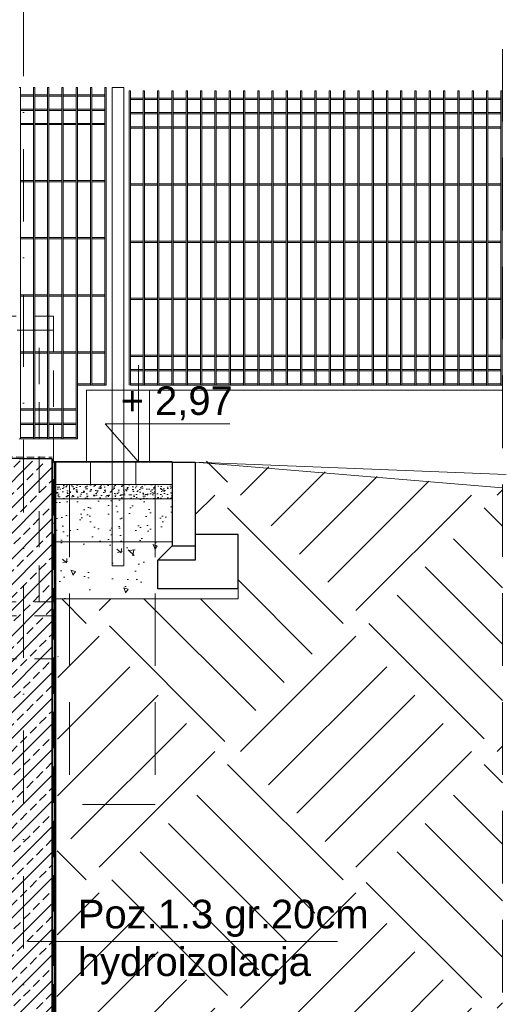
# Model space of a CAD drawing. Header units: millimetres. Extents: x 14041 to 23361, y -6349 to 12956.
# Tile 92 of 106: x 22423 to 22593, y 6333 to 6678. Entities that reach past the tile are written whole.
import ezdxf

# ---------------------------------------------------------------- set-up
doc = ezdxf.new("R2010")
doc.units = ezdxf.units.MM
for name, pattern in [('DASHDOTX2', [50.8, 25.4, -12.7, 0, -12.7]), ('DASHED', [19.05, 12.7, -6.35]), ('KRESKOWA', [19.05, 12.7, -6.35])]:
    doc.linetypes.add(name, pattern=pattern)
for name, color, linetype, lineweight in [('A- osie', 2, 'DASHDOTX2', 5), ('A- teren', 7, 'Continuous', 35), ('A-izolacje', 7, 'KRESKOWA', 30), ('A-odnośnik', 2, 'Continuous', 9), ('A-ogrodzenie', 6, 'Continuous', 9), ('A-opisy', 7, 'Continuous', 18), ('A-przekrojowa', 5, 'Continuous', 35), ('A-przerywana', 4, 'KRESKOWA', 5), ('A-rzędne projektowane', 7, 'Continuous', 20), ('A-wyburzenia', 92, 'DASHED', 5), ('A-WYMIARY', 7, 'Continuous', 9), ('A-wypełnienie', 252, 'Continuous', 9), ('A-ściany projektowane', 5, 'Continuous', 35)]:
    doc.layers.add(name, color=color, linetype=linetype, lineweight=lineweight)
doc.styles.add('OP.3', font='arial.ttf', dxfattribs={"height": 16})

msp = doc.modelspace()

# ---------------------------------------------------------------- hatches: boundary and pattern name
at = {"layer": 'A-wypełnienie', "ltscale": 2, "transparency": 33554687}
h = msp.add_hatch(dxfattribs=at)
h.set_pattern_fill('ANSI33', color=253)
h.set_pattern_definition([(45, (2323.1406, -2.6267), (-4.490128, 4.490128), []), (45, (2327.631, -2.6267), (-4.490128, 4.490128), [3.175, -1.5875])])
h.paths.add_polyline_path([(22414.33, 6203.38), (22414.33, 6176.38), (22414.33, 6116.38), (22434.33, 6116.38), (22434.32, 6523.38), (22372.33, 6525), (22264.33, 6525.08), (22264.33, 6503.38), (22414.33, 6503.38), (22414.33, 6233.38), (22414.33, 6218.38)])
at = {"layer": 'A-wypełnienie', "transparency": 33554687}
h = msp.add_hatch(dxfattribs=at)
h.set_pattern_fill('EARTH2', color=256, scale=5, angle=45)
h.set_pattern_definition([(225, (0, 86.21), (-4e-14, -179.6051), [57.15, -69.85]), (225, (40.41, 45.8), (-4e-14, -179.6051), [57.15, -69.85]), (225, (30.53, 55.68), (-4e-14, -179.6051), [58.42, -68.58]), (225, (20.65, 65.56), (-4e-14, -179.6051), [58.42, -68.58]), (225, (10.78, 75.43), (-4e-14, -179.6051), [58.42, -68.58]), (225, (10.78, 165.24), (-4e-14, -179.6051), [57.15, -69.85]), (225, (20.65, 155.36), (-4e-14, -179.6051), [57.15, -69.85]), (225, (30.53, 145.48), (-4e-14, -179.6051), [57.15, -69.85]), (225, (40.41, 135.6), (-4e-14, -179.6051), [57.15, -69.85]), (225, (0, 176.01), (-4e-14, -179.6051), [57.15, -69.85]), (315, (-86.21, 89.8), (179.6051, -5e-14), [57.15, -69.85]), (315, (-44.9, 131.11), (179.6051, -5e-14), [57.15, -69.85]), (315, (-55.68, 120.34), (179.6051, -5e-14), [57.15, -69.85]), (315, (-65.56, 110.46), (179.6051, -5e-14), [57.15, -69.85]), (315, (-75.43, 100.58), (179.6051, -5e-14), [57.15, -69.85]), (315, (14.37, 100.58), (179.6051, -5e-14), [58.42, -68.58]), (315, (24.25, 110.46), (179.6051, -5e-14), [58.42, -68.58]), (315, (34.12, 120.34), (179.6051, -5e-14), [58.42, -68.58]), (315, (44.9, 131.11), (179.6051, -5e-14), [57.15, -69.85]), (315, (4.49, 90.7), (179.6051, -5e-14), [57.15, -69.85])])
h.paths.add_polyline_path([(21913.33, 6116.88), (21913.33, 6186.94), (21663.4, 6180.36), (21663.4, 6145.14), (21663.4, 6028.02), (22591.84, 6028.02), (22591.84, 6514.28), (22484.33, 6523.9), (22484.33, 6497.9), (22499.33, 6497.9), (22499.33, 6475.38), (22436.37, 6475.38), (22435.33, 6116.38), (22449.33, 6116.38), (22449.33, 6076.38), (22459.33, 6076.38), (22459.33, 6066.38), (22389.33, 6066.38), (22389.33, 6076.38), (22399.33, 6076.38), (22399.33, 6116.38), (22414.33, 6116.38), (22413.83, 6176.36), (22074.33, 6161.38), (21969.33, 6161.38), (21934.83, 6176.6), (21934.33, 6116.88), (21949.33, 6116.88), (21949.33, 6076.38), (21959.33, 6076.38), (21959.33, 6066.38), (21889.33, 6066.38), (21889.33, 6076.38), (21899.33, 6076.38), (21899.33, 6116.88)])
h = msp.add_hatch(dxfattribs=at)
h.set_pattern_fill('ANSI31', color=256, scale=5, angle=135)
h.set_pattern_definition([(90, (-250903.964, -155256.518), (-15.875, 1e-15), [])])
edge = h.paths.add_edge_path()
edge.add_line((22476.33, 6523.38), (22434.33, 6523.38))
edge.add_line((22434.33, 6523.38), (22434.33, 6515.38))
edge.add_line((22434.33, 6515.38), (22476.33, 6515.38))
at = {"layer": 'A-wypełnienie'}
h = msp.add_hatch(dxfattribs=at)
h.set_pattern_fill('AR-SAND', color=256, scale=0.05, angle=90, style=0)
h.set_pattern_definition([(127.5, (-250903.9645, -155256.5183), (-2.447066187, -0.080001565), [0, -1.9304, 0, -2.159, 0, -2.06375]), (97.5, (-250903.9645, -155256.5183), (-3.584125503, 2.247616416), [0, -1.0414, 0, -1.7399, 0, -0.66675]), (57.5, (-250903.9645, -155258.0804), (-0.007185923, 3.954961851), [0, -0.635, 0, -2.286, 0, -2.9845]), (47.5, (-250903.9645, -155258.0804), (-1.114646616, 3.817782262), [0, -0.3175, 0, -1.4986, 0, -1.7145])])
h.paths.add_polyline_path([(22476.33, 6510.38), (22434.33, 6510.38), (22434.33, 6515.38), (22476.33, 6515.39)])
at = {"layer": 'A-wypełnienie', "ltscale": 0.5}
h = msp.add_hatch(dxfattribs=at)
h.set_pattern_fill('AR-SAND', color=256, scale=0.15, angle=90, style=0)
h.set_pattern_definition([(127.5, (-250903.9645, -155256.518), (-7.34119856, -0.2400047), [0, -5.7912, 0, -6.477, 0, -6.19125]), (97.5, (-250903.964, -155256.518), (-10.7523765, 6.74284925), [0, -3.1242, 0, -5.2197, 0, -2.00025]), (57.5, (-250903.9645, -155261.2046), (-0.02155777, 11.86488555), [0, -1.905, 0, -6.858, 0, -8.9535]), (47.5, (-250903.964, -155261.205), (-3.34393985, 11.4533468), [0, -0.9525, 0, -4.4958, 0, -5.1435])])
h.paths.add_polyline_path([(22476.33, 6495.38), (22434.33, 6495.38), (22434.33, 6510.38), (22476.33, 6510.38)])
at = {"layer": 'A-wypełnienie', "ltscale": 0.5, "transparency": 33554687}
h = msp.add_hatch(dxfattribs=at)
h.set_pattern_fill('AR-CONC', color=256, scale=0.1, angle=90, style=0)
h.set_pattern_definition([(140, (-250903.964, -155424.51), (1.59390855, 18.2184669), [1.905, -20.955]), (85, (-250903.964, -155424.51), (-19.1056845, -3.5243421), [1.524, -16.7640584]), (190.451445, (-250903.832, -155422.992), (-17.5117752, 14.6941247), [1.6190009, -17.8090245]), (136.1842, (-250909.044, -155424.51), (4.2042328, 27.1079041), [2.8575, -31.4325]), (186.635558, (-250908.694, -155422.25), (-24.7426125, 23.7404134), [2.4285023, -26.7135608]), (81.184151, (-250909.044, -155424.51), (-24.7426125, 23.7404134), [2.2859967, -25.1459732]), (111, (-250907.774, -155421.97), (10.2265198, 15.1614391), [1.905, -20.955]), (56, (-250907.774, -155421.97), (-18.4187966, 6.1802028), [1.524, -16.764]), (161.451445, (-250906.922, -155420.707), (-8.1922769, 21.3416419), [1.6190009, -17.8089938]), (127.5, (-250903.9645, -155424.51), (-8.45550389, 0.30886033), [0, -16.5608, 0, -17.018, 0, -16.8275]), (97.5, (-250903.9645, -155424.51), (-10.01805748, 6.68196625), [0, -9.7028, 0, -16.1798, 0, -6.4135]), (57.5, (-250903.9645, -155430.174), (0.5728744, 13.55905952), [0, -6.35, 0, -19.812, 0, -26.289]), (47.5, (-250903.964, -155432.714), (-2.5426491, 14.81291814), [0, -8.255, 0, -13.1572, 0, -18.669])])
h.paths.add_polyline_path([(22471.33, 6495.38), (22434.33, 6495.38), (22434.33, 6475.38), (22471.33, 6475.38)])

# ---------------------------------------------------------------- linework, layer by layer
at = {"layer": 'A- osie'}
msp.add_line((22424.33, 6785.55), (22424.33, 5965.04), dxfattribs=at)
at = {"layer": 'A- teren'}
msp.add_line((22476.33, 6523.38), (22434.33, 6523.38), dxfattribs=at)
at = {"layer": 'A-izolacje', "lineweight": 15, "ltscale": 0.2}
msp.add_lwpolyline([(22265.62, 6535.38), (22265.48, 6526.57), (22434.3, 6524.92)], dxfattribs=at)
at = {"layer": 'A-izolacje', "const_width": 1}
msp.add_lwpolyline([(22435.33, 6116.38), (22435.33, 6523.38)], dxfattribs=at)
at = {"layer": 'A-odnośnik', "ltscale": 2}
msp.add_line((22425.94, 6355.43), (22534.11, 6355.43), dxfattribs=at)
at = {"layer": 'A-ogrodzenie', "color": 253}
for p, q in [((22422.74, 6654.38), (22423.2, 6654.38)), ((22423.2, 6531.38), (22423.2, 6654.38)), ((22427.74, 6531.38), (22427.74, 6654.38)), ((22427.74, 6654.38), (22428.2, 6654.38)), ((22428.2, 6531.38), (22428.2, 6654.38)), ((22432.74, 6531.38), (22432.74, 6654.38)), ((22432.74, 6654.38), (22433.2, 6654.38)), ((22433.2, 6531.38), (22433.2, 6654.38)), ((22437.74, 6531.38), (22437.74, 6654.38)), ((22437.74, 6654.38), (22438.2, 6654.38)), ((22438.2, 6531.38), (22438.2, 6654.38)), ((22442.74, 6531.38), (22442.74, 6654.38)), ((22442.74, 6654.38), (22443.2, 6654.38)), ((22443.2, 6531.38), (22443.2, 6654.38)), ((22447.74, 6550.17), (22447.74, 6654.38)), ((22447.74, 6654.38), (22448.2, 6654.38)), ((22448.2, 6550.17), (22448.2, 6654.38)), ((22452.74, 6550.17), (22452.74, 6654.38)), ((22452.74, 6654.38), (22453.2, 6654.38)), ((22453.2, 6550.17), (22453.2, 6654.38)), ((22459.33, 6654.38), (22455.33, 6654.38)), ((22455.33, 6654.38), (22455.33, 6523.38)), ((22459.33, 6654.38), (22455.33, 6654.38)), ((22455.33, 6654.38), (22455.33, 6523.38)), ((22459.33, 6523.38), (22459.33, 6654.38)), ((22459.33, 6523.38), (22459.33, 6654.38)), ((22461.2, 6550.18), (22461.2, 6653.18)), ((22461.2, 6653.18), (22461.66, 6653.18)), ((22461.66, 6550.18), (22461.66, 6653.18)), ((22466.2, 6550.18), (22466.2, 6653.18)), ((22466.2, 6653.18), (22466.66, 6653.18)), ((22466.66, 6550.18), (22466.66, 6653.18)), ((22471.2, 6550.18), (22471.2, 6653.18)), ((22471.2, 6653.18), (22471.66, 6653.18)), ((22471.66, 6550.18), (22471.66, 6653.18)), ((22476.2, 6550.18), (22476.2, 6653.18)), ((22476.2, 6653.18), (22476.66, 6653.18)), ((22476.66, 6550.18), (22476.66, 6653.18)), ((22481.2, 6550.18), (22481.2, 6653.18)), ((22481.2, 6653.18), (22481.66, 6653.18)), ((22481.66, 6550.18), (22481.66, 6653.18)), ((22486.2, 6550.18), (22486.2, 6653.18)), ((22486.2, 6653.18), (22486.66, 6653.18)), ((22486.66, 6550.18), (22486.66, 6653.18)), ((22491.2, 6550.18), (22491.2, 6653.18)), ((22491.2, 6653.18), (22491.66, 6653.18)), ((22491.66, 6550.18), (22491.66, 6653.18)), ((22496.2, 6550.18), (22496.2, 6653.18)), ((22496.2, 6653.18), (22496.66, 6653.18)), ((22496.66, 6550.18), (22496.66, 6653.18)), ((22501.2, 6550.18), (22501.2, 6653.18)), ((22501.2, 6653.18), (22501.66, 6653.18)), ((22501.66, 6550.18), (22501.66, 6653.18)), ((22506.2, 6550.18), (22506.2, 6653.18)), ((22506.2, 6653.18), (22506.66, 6653.18)), ((22506.66, 6550.18), (22506.66, 6653.18)), ((22511.2, 6550.18), (22511.2, 6653.18)), ((22511.2, 6653.18), (22511.66, 6653.18)), ((22511.66, 6550.18), (22511.66, 6653.18)), ((22516.2, 6550.18), (22516.2, 6653.18)), ((22516.2, 6653.18), (22516.66, 6653.18)), ((22516.66, 6550.18), (22516.66, 6653.18)), ((22521.2, 6550.18), (22521.2, 6653.18)), ((22521.2, 6653.18), (22521.66, 6653.18)), ((22521.66, 6550.18), (22521.66, 6653.18)), ((22526.2, 6550.18), (22526.2, 6653.18)), ((22526.2, 6653.18), (22526.66, 6653.18)), ((22526.66, 6550.18), (22526.66, 6653.18)), ((22531.2, 6550.18), (22531.2, 6653.18)), ((22531.2, 6653.18), (22531.66, 6653.18)), ((22531.66, 6550.18), (22531.66, 6653.18)), ((22536.2, 6550.18), (22536.2, 6653.18)), ((22536.2, 6653.18), (22536.66, 6653.18)), ((22536.66, 6550.18), (22536.66, 6653.18)), ((22541.2, 6550.18), (22541.2, 6653.18)), ((22541.2, 6653.18), (22541.66, 6653.18)), ((22541.66, 6550.18), (22541.66, 6653.18)), ((22546.2, 6550.18), (22546.2, 6653.18)), ((22546.2, 6653.18), (22546.66, 6653.18)), ((22546.66, 6550.18), (22546.66, 6653.18)), ((22551.2, 6550.18), (22551.2, 6653.18)), ((22551.2, 6653.18), (22551.66, 6653.18)), ((22551.66, 6550.18), (22551.66, 6653.18)), ((22556.2, 6550.18), (22556.2, 6653.18)), ((22556.2, 6653.18), (22556.66, 6653.18)), ((22556.2, 6653.18), (22556.66, 6653.18)), ((22556.66, 6550.18), (22556.66, 6653.18)), ((22561.2, 6550.18), (22561.2, 6653.18)), ((22561.66, 6653.18), (22561.2, 6653.18)), ((22561.66, 6550.18), (22561.66, 6653.18)), ((22566.2, 6550.18), (22566.2, 6653.18)), ((22566.2, 6653.18), (22566.66, 6653.18)), ((22566.66, 6550.18), (22566.66, 6653.18)), ((22571.2, 6550.18), (22571.2, 6653.18)), ((22571.2, 6653.18), (22571.66, 6653.18)), ((22571.66, 6550.18), (22571.66, 6653.18)), ((22576.2, 6550.18), (22576.2, 6653.18)), ((22576.2, 6653.18), (22576.66, 6653.18)), ((22576.66, 6550.18), (22576.66, 6653.18)), ((22581.2, 6550.18), (22581.2, 6653.18)), ((22581.2, 6653.18), (22581.66, 6653.18)), ((22581.66, 6550.18), (22581.66, 6653.18)), ((22586.2, 6550.18), (22586.2, 6653.18)), ((22586.2, 6653.18), (22586.66, 6653.18)), ((22586.66, 6550.18), (22586.66, 6653.18)), ((22591.2, 6550.18), (22591.2, 6653.18)), ((22591.2, 6653.18), (22591.66, 6653.18)), ((22591.66, 6550.18), (22591.66, 6653.18)), ((22423.2, 6651.84), (22427.74, 6651.84)), ((22423.2, 6651.38), (22427.74, 6651.38)), ((22428.2, 6651.84), (22432.74, 6651.84)), ((22428.2, 6651.38), (22432.74, 6651.38)), ((22433.2, 6651.84), (22437.74, 6651.84)), ((22433.2, 6651.38), (22437.74, 6651.38)), ((22438.2, 6651.84), (22442.74, 6651.84)), ((22438.2, 6651.38), (22442.74, 6651.38)), ((22443.2, 6651.84), (22447.74, 6651.84)), ((22443.2, 6651.38), (22447.74, 6651.38)), ((22448.2, 6651.84), (22452.74, 6651.84)), ((22448.2, 6651.38), (22452.74, 6651.38)), ((22461.66, 6650.64), (22466.2, 6650.64)), ((22461.66, 6650.18), (22466.2, 6650.18)), ((22466.66, 6650.64), (22471.2, 6650.64)), ((22466.66, 6650.18), (22471.2, 6650.18)), ((22471.66, 6650.64), (22476.2, 6650.64)), ((22471.66, 6650.18), (22476.2, 6650.18)), ((22476.66, 6650.64), (22481.2, 6650.64)), ((22476.66, 6650.18), (22481.2, 6650.18)), ((22481.66, 6650.64), (22486.2, 6650.64)), ((22481.66, 6650.18), (22486.2, 6650.18)), ((22486.66, 6650.64), (22491.2, 6650.64)), ((22486.66, 6650.18), (22491.2, 6650.18)), ((22491.66, 6650.64), (22496.2, 6650.64)), ((22491.66, 6650.18), (22496.2, 6650.18)), ((22496.66, 6650.64), (22501.2, 6650.64)), ((22496.66, 6650.18), (22501.2, 6650.18)), ((22501.66, 6650.64), (22506.2, 6650.64)), ((22501.66, 6650.18), (22506.2, 6650.18)), ((22506.66, 6650.64), (22511.2, 6650.64)), ((22506.66, 6650.18), (22511.2, 6650.18)), ((22511.66, 6650.64), (22516.2, 6650.64)), ((22511.66, 6650.18), (22516.2, 6650.18)), ((22516.66, 6650.64), (22521.2, 6650.64)), ((22516.66, 6650.18), (22521.2, 6650.18)), ((22521.66, 6650.64), (22526.2, 6650.64)), ((22521.66, 6650.18), (22526.2, 6650.18)), ((22526.66, 6650.64), (22531.2, 6650.64)), ((22526.66, 6650.18), (22531.2, 6650.18)), ((22531.66, 6650.64), (22536.2, 6650.64)), ((22531.66, 6650.18), (22536.2, 6650.18)), ((22536.66, 6650.64), (22541.2, 6650.64)), ((22536.66, 6650.18), (22541.2, 6650.18)), ((22541.66, 6650.64), (22546.2, 6650.64)), ((22541.66, 6650.18), (22546.2, 6650.18)), ((22546.66, 6650.64), (22551.2, 6650.64)), ((22546.66, 6650.18), (22551.2, 6650.18)), ((22551.66, 6650.64), (22556.2, 6650.64)), ((22551.66, 6650.18), (22556.2, 6650.18)), ((22556.66, 6650.64), (22561.2, 6650.64)), ((22556.66, 6650.18), (22561.2, 6650.18)), ((22561.66, 6650.64), (22566.2, 6650.64)), ((22561.66, 6650.18), (22566.2, 6650.18)), ((22566.66, 6650.64), (22571.2, 6650.64)), ((22566.66, 6650.18), (22571.2, 6650.18)), ((22571.66, 6650.64), (22576.2, 6650.64)), ((22571.66, 6650.18), (22576.2, 6650.18)), ((22576.66, 6650.64), (22581.2, 6650.64)), ((22576.66, 6650.18), (22581.2, 6650.18)), ((22581.66, 6650.64), (22586.2, 6650.64)), ((22581.66, 6650.18), (22586.2, 6650.18)), ((22586.66, 6650.64), (22591.2, 6650.64)), ((22586.66, 6650.18), (22591.2, 6650.18)), ((22423.2, 6646.84), (22427.74, 6646.84)), ((22423.2, 6646.38), (22427.74, 6646.38)), ((22428.2, 6646.84), (22432.74, 6646.84)), ((22428.2, 6646.38), (22432.74, 6646.38)), ((22433.2, 6646.84), (22437.74, 6646.84)), ((22433.2, 6646.38), (22437.74, 6646.38)), ((22438.2, 6646.84), (22442.74, 6646.84)), ((22438.2, 6646.38), (22442.74, 6646.38)), ((22443.2, 6646.84), (22447.74, 6646.84)), ((22443.2, 6646.38), (22447.74, 6646.38)), ((22448.2, 6646.84), (22452.74, 6646.84)), ((22448.2, 6646.38), (22452.74, 6646.38)), ((22461.66, 6645.64), (22466.2, 6645.64)), ((22466.66, 6645.64), (22471.2, 6645.64)), ((22471.66, 6645.64), (22476.2, 6645.64)), ((22476.66, 6645.64), (22481.2, 6645.64)), ((22481.66, 6645.64), (22486.2, 6645.64)), ((22486.66, 6645.64), (22491.2, 6645.64)), ((22491.66, 6645.64), (22496.2, 6645.64)), ((22496.66, 6645.64), (22501.2, 6645.64)), ((22501.66, 6645.64), (22506.2, 6645.64)), ((22506.66, 6645.64), (22511.2, 6645.64)), ((22511.66, 6645.64), (22516.2, 6645.64)), ((22516.66, 6645.64), (22521.2, 6645.64)), ((22521.66, 6645.64), (22526.2, 6645.64)), ((22526.66, 6645.64), (22531.2, 6645.64)), ((22531.66, 6645.64), (22536.2, 6645.64)), ((22536.66, 6645.64), (22541.2, 6645.64)), ((22541.66, 6645.64), (22546.2, 6645.64)), ((22546.66, 6645.64), (22551.2, 6645.64)), ((22551.66, 6645.64), (22556.2, 6645.64)), ((22556.66, 6645.64), (22561.2, 6645.64)), ((22561.66, 6645.64), (22566.2, 6645.64)), ((22566.66, 6645.64), (22571.2, 6645.64)), ((22571.66, 6645.64), (22576.2, 6645.64)), ((22576.66, 6645.64), (22581.2, 6645.64)), ((22581.66, 6645.64), (22586.2, 6645.64)), ((22586.66, 6645.64), (22591.2, 6645.64)), ((22461.66, 6645.18), (22466.2, 6645.18)), ((22466.66, 6645.18), (22471.2, 6645.18)), ((22471.66, 6645.18), (22476.2, 6645.18)), ((22476.66, 6645.18), (22481.2, 6645.18)), ((22481.66, 6645.18), (22486.2, 6645.18)), ((22486.66, 6645.18), (22491.2, 6645.18)), ((22491.66, 6645.18), (22496.2, 6645.18)), ((22496.66, 6645.18), (22501.2, 6645.18)), ((22501.66, 6645.18), (22506.2, 6645.18)), ((22506.66, 6645.18), (22511.2, 6645.18)), ((22511.66, 6645.18), (22516.2, 6645.18)), ((22516.66, 6645.18), (22521.2, 6645.18)), ((22521.66, 6645.18), (22526.2, 6645.18)), ((22526.66, 6645.18), (22531.2, 6645.18)), ((22531.66, 6645.18), (22536.2, 6645.18)), ((22536.66, 6645.18), (22541.2, 6645.18)), ((22541.66, 6645.18), (22546.2, 6645.18)), ((22546.66, 6645.18), (22551.2, 6645.18)), ((22551.66, 6645.18), (22556.2, 6645.18)), ((22556.66, 6645.18), (22561.2, 6645.18)), ((22561.66, 6645.18), (22566.2, 6645.18)), ((22566.66, 6645.18), (22571.2, 6645.18)), ((22571.66, 6645.18), (22576.2, 6645.18)), ((22576.66, 6645.18), (22581.2, 6645.18)), ((22581.66, 6645.18), (22586.2, 6645.18)), ((22586.66, 6645.18), (22591.2, 6645.18)), ((22423.2, 6641.84), (22427.74, 6641.84)), ((22423.2, 6641.38), (22427.74, 6641.38)), ((22428.2, 6641.84), (22432.74, 6641.84)), ((22428.2, 6641.38), (22432.74, 6641.38)), ((22433.2, 6641.84), (22437.74, 6641.84)), ((22433.2, 6641.38), (22437.74, 6641.38)), ((22438.2, 6641.84), (22442.74, 6641.84)), ((22438.2, 6641.38), (22442.74, 6641.38)), ((22443.2, 6641.84), (22447.74, 6641.84)), ((22443.2, 6641.38), (22447.74, 6641.38)), ((22448.2, 6641.84), (22452.74, 6641.84)), ((22448.2, 6641.38), (22452.74, 6641.38)), ((22461.66, 6640.64), (22466.2, 6640.64)), ((22461.66, 6640.18), (22466.2, 6640.18)), ((22466.66, 6640.64), (22471.2, 6640.64)), ((22466.66, 6640.18), (22471.2, 6640.18)), ((22471.66, 6640.64), (22476.2, 6640.64)), ((22471.66, 6640.18), (22476.2, 6640.18)), ((22476.66, 6640.64), (22481.2, 6640.64)), ((22476.66, 6640.18), (22481.2, 6640.18)), ((22481.66, 6640.64), (22486.2, 6640.64)), ((22481.66, 6640.18), (22486.2, 6640.18)), ((22486.66, 6640.64), (22491.2, 6640.64)), ((22486.66, 6640.18), (22491.2, 6640.18)), ((22491.66, 6640.64), (22496.2, 6640.64)), ((22491.66, 6640.18), (22496.2, 6640.18)), ((22496.66, 6640.64), (22501.2, 6640.64)), ((22496.66, 6640.18), (22501.2, 6640.18)), ((22501.66, 6640.64), (22506.2, 6640.64)), ((22501.66, 6640.18), (22506.2, 6640.18)), ((22506.66, 6640.64), (22511.2, 6640.64)), ((22506.66, 6640.18), (22511.2, 6640.18)), ((22511.66, 6640.64), (22516.2, 6640.64)), ((22511.66, 6640.18), (22516.2, 6640.18)), ((22516.66, 6640.64), (22521.2, 6640.64)), ((22516.66, 6640.18), (22521.2, 6640.18)), ((22521.66, 6640.64), (22526.2, 6640.64)), ((22521.66, 6640.18), (22526.2, 6640.18)), ((22526.66, 6640.64), (22531.2, 6640.64)), ((22526.66, 6640.18), (22531.2, 6640.18)), ((22531.66, 6640.64), (22536.2, 6640.64)), ((22531.66, 6640.18), (22536.2, 6640.18)), ((22536.66, 6640.64), (22541.2, 6640.64)), ((22536.66, 6640.18), (22541.2, 6640.18)), ((22541.66, 6640.64), (22546.2, 6640.64)), ((22541.66, 6640.18), (22546.2, 6640.18)), ((22546.66, 6640.64), (22551.2, 6640.64)), ((22546.66, 6640.18), (22551.2, 6640.18)), ((22551.66, 6640.64), (22556.2, 6640.64)), ((22551.66, 6640.18), (22556.2, 6640.18)), ((22556.66, 6640.64), (22561.2, 6640.64)), ((22556.66, 6640.18), (22561.2, 6640.18)), ((22561.66, 6640.64), (22566.2, 6640.64)), ((22561.66, 6640.18), (22566.2, 6640.18)), ((22566.66, 6640.64), (22571.2, 6640.64)), ((22566.66, 6640.18), (22571.2, 6640.18)), ((22571.66, 6640.64), (22576.2, 6640.64)), ((22571.66, 6640.18), (22576.2, 6640.18)), ((22576.66, 6640.64), (22581.2, 6640.64)), ((22576.66, 6640.18), (22581.2, 6640.18)), ((22581.66, 6640.64), (22586.2, 6640.64)), ((22581.66, 6640.18), (22586.2, 6640.18)), ((22586.66, 6640.64), (22591.2, 6640.64)), ((22586.66, 6640.18), (22591.2, 6640.18)), ((22423.2, 6621.84), (22427.74, 6621.84)), ((22423.2, 6621.38), (22427.74, 6621.38)), ((22428.2, 6621.84), (22432.74, 6621.84)), ((22428.2, 6621.38), (22432.74, 6621.38)), ((22433.2, 6621.84), (22437.74, 6621.84)), ((22433.2, 6621.38), (22437.74, 6621.38)), ((22438.2, 6621.84), (22442.74, 6621.84)), ((22438.2, 6621.38), (22442.74, 6621.38)), ((22443.2, 6621.84), (22447.74, 6621.84)), ((22443.2, 6621.38), (22447.74, 6621.38)), ((22448.2, 6621.84), (22452.74, 6621.84)), ((22448.2, 6621.38), (22452.74, 6621.38)), ((22461.66, 6620.64), (22466.2, 6620.64)), ((22461.66, 6620.18), (22466.2, 6620.18)), ((22466.66, 6620.64), (22471.2, 6620.64)), ((22466.66, 6620.18), (22471.2, 6620.18)), ((22471.66, 6620.64), (22476.2, 6620.64)), ((22471.66, 6620.18), (22476.2, 6620.18)), ((22476.66, 6620.64), (22481.2, 6620.64)), ((22476.66, 6620.18), (22481.2, 6620.18)), ((22481.66, 6620.64), (22486.2, 6620.64)), ((22481.66, 6620.18), (22486.2, 6620.18)), ((22486.66, 6620.64), (22491.2, 6620.64)), ((22486.66, 6620.18), (22491.2, 6620.18)), ((22491.66, 6620.64), (22496.2, 6620.64)), ((22491.66, 6620.18), (22496.2, 6620.18)), ((22496.66, 6620.64), (22501.2, 6620.64)), ((22496.66, 6620.18), (22501.2, 6620.18)), ((22501.66, 6620.64), (22506.2, 6620.64)), ((22501.66, 6620.18), (22506.2, 6620.18)), ((22506.66, 6620.64), (22511.2, 6620.64)), ((22506.66, 6620.18), (22511.2, 6620.18)), ((22511.66, 6620.64), (22516.2, 6620.64)), ((22511.66, 6620.18), (22516.2, 6620.18)), ((22516.66, 6620.64), (22521.2, 6620.64)), ((22516.66, 6620.18), (22521.2, 6620.18)), ((22521.66, 6620.64), (22526.2, 6620.64)), ((22521.66, 6620.18), (22526.2, 6620.18)), ((22526.66, 6620.64), (22531.2, 6620.64)), ((22526.66, 6620.18), (22531.2, 6620.18)), ((22531.66, 6620.64), (22536.2, 6620.64)), ((22531.66, 6620.18), (22536.2, 6620.18)), ((22536.66, 6620.64), (22541.2, 6620.64)), ((22536.66, 6620.18), (22541.2, 6620.18)), ((22541.66, 6620.64), (22546.2, 6620.64)), ((22541.66, 6620.18), (22546.2, 6620.18)), ((22546.66, 6620.64), (22551.2, 6620.64)), ((22546.66, 6620.18), (22551.2, 6620.18)), ((22551.66, 6620.64), (22556.2, 6620.64)), ((22551.66, 6620.18), (22556.2, 6620.18)), ((22556.66, 6620.64), (22561.2, 6620.64)), ((22556.66, 6620.18), (22561.2, 6620.18)), ((22561.66, 6620.64), (22566.2, 6620.64)), ((22561.66, 6620.18), (22566.2, 6620.18)), ((22566.66, 6620.64), (22571.2, 6620.64)), ((22566.66, 6620.18), (22571.2, 6620.18)), ((22571.66, 6620.64), (22576.2, 6620.64)), ((22571.66, 6620.18), (22576.2, 6620.18)), ((22576.66, 6620.64), (22581.2, 6620.64)), ((22576.66, 6620.18), (22581.2, 6620.18)), ((22581.66, 6620.64), (22586.2, 6620.64)), ((22581.66, 6620.18), (22586.2, 6620.18)), ((22586.66, 6620.64), (22591.2, 6620.64)), ((22586.66, 6620.18), (22591.2, 6620.18)), ((22423.2, 6601.84), (22427.74, 6601.84)), ((22423.2, 6601.38), (22427.74, 6601.38)), ((22428.2, 6601.84), (22432.74, 6601.84)), ((22428.2, 6601.38), (22432.74, 6601.38)), ((22433.2, 6601.84), (22437.74, 6601.84)), ((22433.2, 6601.38), (22437.74, 6601.38)), ((22438.2, 6601.84), (22442.74, 6601.84)), ((22438.2, 6601.38), (22442.74, 6601.38)), ((22443.2, 6601.84), (22447.74, 6601.84)), ((22443.2, 6601.38), (22447.74, 6601.38)), ((22448.2, 6601.84), (22452.74, 6601.84)), ((22448.2, 6601.38), (22452.74, 6601.38)), ((22461.66, 6600.64), (22466.2, 6600.64)), ((22466.66, 6600.64), (22471.2, 6600.64)), ((22471.66, 6600.64), (22476.2, 6600.64)), ((22476.66, 6600.64), (22481.2, 6600.64)), ((22481.66, 6600.64), (22486.2, 6600.64)), ((22486.66, 6600.64), (22491.2, 6600.64)), ((22491.66, 6600.64), (22496.2, 6600.64)), ((22496.66, 6600.64), (22501.2, 6600.64)), ((22501.66, 6600.64), (22506.2, 6600.64)), ((22506.66, 6600.64), (22511.2, 6600.64)), ((22511.66, 6600.64), (22516.2, 6600.64)), ((22516.66, 6600.64), (22521.2, 6600.64)), ((22521.66, 6600.64), (22526.2, 6600.64)), ((22526.66, 6600.64), (22531.2, 6600.64)), ((22531.66, 6600.64), (22536.2, 6600.64)), ((22536.66, 6600.64), (22541.2, 6600.64)), ((22541.66, 6600.64), (22546.2, 6600.64)), ((22546.66, 6600.64), (22551.2, 6600.64)), ((22551.66, 6600.64), (22556.2, 6600.64)), ((22556.66, 6600.64), (22561.2, 6600.64)), ((22561.66, 6600.64), (22566.2, 6600.64)), ((22566.66, 6600.64), (22571.2, 6600.64)), ((22571.66, 6600.64), (22576.2, 6600.64)), ((22576.66, 6600.64), (22581.2, 6600.64)), ((22581.66, 6600.64), (22586.2, 6600.64)), ((22586.66, 6600.64), (22591.2, 6600.64)), ((22461.66, 6600.18), (22466.2, 6600.18)), ((22466.66, 6600.18), (22471.2, 6600.18)), ((22471.66, 6600.18), (22476.2, 6600.18)), ((22476.66, 6600.18), (22481.2, 6600.18)), ((22481.66, 6600.18), (22486.2, 6600.18)), ((22486.66, 6600.18), (22491.2, 6600.18)), ((22491.66, 6600.18), (22496.2, 6600.18)), ((22496.66, 6600.18), (22501.2, 6600.18)), ((22501.66, 6600.18), (22506.2, 6600.18)), ((22506.66, 6600.18), (22511.2, 6600.18)), ((22511.66, 6600.18), (22516.2, 6600.18)), ((22516.66, 6600.18), (22521.2, 6600.18)), ((22521.66, 6600.18), (22526.2, 6600.18)), ((22526.66, 6600.18), (22531.2, 6600.18)), ((22531.66, 6600.18), (22536.2, 6600.18)), ((22536.66, 6600.18), (22541.2, 6600.18)), ((22541.66, 6600.18), (22546.2, 6600.18)), ((22546.66, 6600.18), (22551.2, 6600.18)), ((22551.66, 6600.18), (22556.2, 6600.18)), ((22556.66, 6600.18), (22561.2, 6600.18)), ((22561.66, 6600.18), (22566.2, 6600.18)), ((22566.66, 6600.18), (22571.2, 6600.18)), ((22571.66, 6600.18), (22576.2, 6600.18)), ((22576.66, 6600.18), (22581.2, 6600.18)), ((22581.66, 6600.18), (22586.2, 6600.18)), ((22586.66, 6600.18), (22591.2, 6600.18)), ((22423.2, 6581.84), (22427.74, 6581.84)), ((22423.2, 6581.38), (22427.74, 6581.38)), ((22428.2, 6581.84), (22432.74, 6581.84)), ((22428.2, 6581.38), (22432.74, 6581.38)), ((22433.2, 6581.84), (22437.74, 6581.84)), ((22433.2, 6581.38), (22437.74, 6581.38)), ((22438.2, 6581.84), (22442.74, 6581.84)), ((22438.2, 6581.38), (22442.74, 6581.38)), ((22443.2, 6581.84), (22447.74, 6581.84)), ((22443.2, 6581.38), (22447.74, 6581.38)), ((22448.2, 6581.84), (22452.74, 6581.84)), ((22448.2, 6581.38), (22452.74, 6581.38)), ((22461.66, 6580.64), (22466.2, 6580.64)), ((22461.66, 6580.18), (22466.2, 6580.18)), ((22466.66, 6580.64), (22471.2, 6580.64)), ((22466.66, 6580.18), (22471.2, 6580.18)), ((22471.66, 6580.64), (22476.2, 6580.64)), ((22471.66, 6580.18), (22476.2, 6580.18)), ((22476.66, 6580.64), (22481.2, 6580.64)), ((22476.66, 6580.18), (22481.2, 6580.18)), ((22481.66, 6580.64), (22486.2, 6580.64)), ((22481.66, 6580.18), (22486.2, 6580.18)), ((22486.66, 6580.64), (22491.2, 6580.64)), ((22486.66, 6580.18), (22491.2, 6580.18)), ((22491.66, 6580.64), (22496.2, 6580.64)), ((22491.66, 6580.18), (22496.2, 6580.18)), ((22496.66, 6580.64), (22501.2, 6580.64)), ((22496.66, 6580.18), (22501.2, 6580.18)), ((22501.66, 6580.64), (22506.2, 6580.64)), ((22501.66, 6580.18), (22506.2, 6580.18)), ((22506.66, 6580.64), (22511.2, 6580.64)), ((22506.66, 6580.18), (22511.2, 6580.18)), ((22511.66, 6580.64), (22516.2, 6580.64)), ((22511.66, 6580.18), (22516.2, 6580.18)), ((22516.66, 6580.64), (22521.2, 6580.64)), ((22516.66, 6580.18), (22521.2, 6580.18)), ((22521.66, 6580.64), (22526.2, 6580.64)), ((22521.66, 6580.18), (22526.2, 6580.18)), ((22526.66, 6580.64), (22531.2, 6580.64)), ((22526.66, 6580.18), (22531.2, 6580.18)), ((22531.66, 6580.64), (22536.2, 6580.64)), ((22531.66, 6580.18), (22536.2, 6580.18)), ((22536.66, 6580.64), (22541.2, 6580.64)), ((22536.66, 6580.18), (22541.2, 6580.18)), ((22541.66, 6580.64), (22546.2, 6580.64)), ((22541.66, 6580.18), (22546.2, 6580.18)), ((22546.66, 6580.64), (22551.2, 6580.64)), ((22546.66, 6580.18), (22551.2, 6580.18)), ((22551.66, 6580.64), (22556.2, 6580.64)), ((22551.66, 6580.18), (22556.2, 6580.18)), ((22556.66, 6580.64), (22561.2, 6580.64)), ((22556.66, 6580.18), (22561.2, 6580.18)), ((22561.66, 6580.64), (22566.2, 6580.64)), ((22561.66, 6580.18), (22566.2, 6580.18)), ((22566.66, 6580.64), (22571.2, 6580.64)), ((22566.66, 6580.18), (22571.2, 6580.18)), ((22571.66, 6580.64), (22576.2, 6580.64)), ((22571.66, 6580.18), (22576.2, 6580.18)), ((22576.66, 6580.64), (22581.2, 6580.64)), ((22576.66, 6580.18), (22581.2, 6580.18)), ((22581.66, 6580.64), (22586.2, 6580.64)), ((22581.66, 6580.18), (22586.2, 6580.18)), ((22586.66, 6580.64), (22591.2, 6580.64)), ((22586.66, 6580.18), (22591.2, 6580.18)), ((22423.2, 6561.84), (22427.74, 6561.84)), ((22423.2, 6561.38), (22427.74, 6561.38)), ((22428.2, 6561.84), (22432.74, 6561.84)), ((22428.2, 6561.38), (22432.74, 6561.38)), ((22433.2, 6561.84), (22437.74, 6561.84)), ((22433.2, 6561.38), (22437.74, 6561.38)), ((22438.2, 6561.84), (22442.74, 6561.84)), ((22438.2, 6561.38), (22442.74, 6561.38)), ((22443.2, 6561.84), (22447.74, 6561.84)), ((22443.2, 6561.38), (22447.74, 6561.38)), ((22448.2, 6561.84), (22452.74, 6561.84)), ((22448.2, 6561.38), (22452.74, 6561.38)), ((22461.66, 6560.64), (22466.2, 6560.64)), ((22461.66, 6560.18), (22466.2, 6560.18)), ((22466.66, 6560.64), (22471.2, 6560.64)), ((22466.66, 6560.18), (22471.2, 6560.18)), ((22471.66, 6560.64), (22476.2, 6560.64)), ((22471.66, 6560.18), (22476.2, 6560.18)), ((22476.66, 6560.64), (22481.2, 6560.64)), ((22476.66, 6560.18), (22481.2, 6560.18)), ((22481.66, 6560.64), (22486.2, 6560.64)), ((22481.66, 6560.18), (22486.2, 6560.18)), ((22486.66, 6560.64), (22491.2, 6560.64)), ((22486.66, 6560.18), (22491.2, 6560.18)), ((22491.66, 6560.64), (22496.2, 6560.64)), ((22491.66, 6560.18), (22496.2, 6560.18)), ((22496.66, 6560.64), (22501.2, 6560.64)), ((22496.66, 6560.18), (22501.2, 6560.18)), ((22501.66, 6560.64), (22506.2, 6560.64)), ((22501.66, 6560.18), (22506.2, 6560.18)), ((22506.66, 6560.64), (22511.2, 6560.64)), ((22506.66, 6560.18), (22511.2, 6560.18)), ((22511.66, 6560.64), (22516.2, 6560.64)), ((22511.66, 6560.18), (22516.2, 6560.18)), ((22516.66, 6560.64), (22521.2, 6560.64)), ((22516.66, 6560.18), (22521.2, 6560.18)), ((22521.66, 6560.64), (22526.2, 6560.64)), ((22521.66, 6560.18), (22526.2, 6560.18)), ((22526.66, 6560.64), (22531.2, 6560.64)), ((22526.66, 6560.18), (22531.2, 6560.18)), ((22531.66, 6560.64), (22536.2, 6560.64)), ((22531.66, 6560.18), (22536.2, 6560.18)), ((22536.66, 6560.64), (22541.2, 6560.64)), ((22536.66, 6560.18), (22541.2, 6560.18)), ((22541.66, 6560.64), (22546.2, 6560.64)), ((22541.66, 6560.18), (22546.2, 6560.18)), ((22546.66, 6560.64), (22551.2, 6560.64)), ((22546.66, 6560.18), (22551.2, 6560.18)), ((22551.66, 6560.64), (22556.2, 6560.64)), ((22551.66, 6560.18), (22556.2, 6560.18)), ((22556.66, 6560.64), (22561.2, 6560.64)), ((22556.66, 6560.18), (22561.2, 6560.18)), ((22561.66, 6560.64), (22566.2, 6560.64)), ((22561.66, 6560.18), (22566.2, 6560.18)), ((22566.66, 6560.64), (22571.2, 6560.64)), ((22566.66, 6560.18), (22571.2, 6560.18)), ((22571.66, 6560.64), (22576.2, 6560.64)), ((22571.66, 6560.18), (22576.2, 6560.18)), ((22576.66, 6560.64), (22581.2, 6560.64)), ((22576.66, 6560.18), (22581.2, 6560.18)), ((22581.66, 6560.64), (22586.2, 6560.64)), ((22581.66, 6560.18), (22586.2, 6560.18)), ((22586.66, 6560.64), (22591.2, 6560.64)), ((22586.66, 6560.18), (22591.2, 6560.18)), ((22461.66, 6555.64), (22466.2, 6555.64)), ((22461.66, 6555.18), (22466.2, 6555.18)), ((22466.66, 6555.64), (22471.2, 6555.64)), ((22466.66, 6555.18), (22471.2, 6555.18)), ((22471.66, 6555.64), (22476.2, 6555.64)), ((22471.66, 6555.18), (22476.2, 6555.18)), ((22476.66, 6555.64), (22481.2, 6555.64)), ((22476.66, 6555.18), (22481.2, 6555.18)), ((22481.66, 6555.64), (22486.2, 6555.64)), ((22481.66, 6555.18), (22486.2, 6555.18)), ((22486.66, 6555.64), (22491.2, 6555.64)), ((22486.66, 6555.18), (22491.2, 6555.18)), ((22491.66, 6555.64), (22496.2, 6555.64)), ((22491.66, 6555.18), (22496.2, 6555.18)), ((22496.66, 6555.64), (22501.2, 6555.64)), ((22496.66, 6555.18), (22501.2, 6555.18)), ((22501.66, 6555.64), (22506.2, 6555.64)), ((22501.66, 6555.18), (22506.2, 6555.18)), ((22506.66, 6555.64), (22511.2, 6555.64)), ((22506.66, 6555.18), (22511.2, 6555.18)), ((22511.66, 6555.64), (22516.2, 6555.64)), ((22511.66, 6555.18), (22516.2, 6555.18)), ((22516.66, 6555.64), (22521.2, 6555.64)), ((22516.66, 6555.18), (22521.2, 6555.18)), ((22521.66, 6555.64), (22526.2, 6555.64)), ((22521.66, 6555.18), (22526.2, 6555.18)), ((22526.66, 6555.64), (22531.2, 6555.64)), ((22526.66, 6555.18), (22531.2, 6555.18)), ((22531.66, 6555.64), (22536.2, 6555.64)), ((22531.66, 6555.18), (22536.2, 6555.18)), ((22536.66, 6555.64), (22541.2, 6555.64)), ((22536.66, 6555.18), (22541.2, 6555.18)), ((22541.66, 6555.64), (22546.2, 6555.64)), ((22541.66, 6555.18), (22546.2, 6555.18)), ((22546.66, 6555.64), (22551.2, 6555.64)), ((22546.66, 6555.18), (22551.2, 6555.18)), ((22551.66, 6555.64), (22556.2, 6555.64)), ((22551.66, 6555.18), (22556.2, 6555.18)), ((22556.66, 6555.64), (22561.2, 6555.64)), ((22556.66, 6555.18), (22561.2, 6555.18)), ((22561.66, 6555.64), (22566.2, 6555.64)), ((22561.66, 6555.18), (22566.2, 6555.18)), ((22566.66, 6555.64), (22571.2, 6555.64)), ((22566.66, 6555.18), (22571.2, 6555.18)), ((22571.66, 6555.64), (22576.2, 6555.64)), ((22571.66, 6555.18), (22576.2, 6555.18)), ((22576.66, 6555.64), (22581.2, 6555.64)), ((22576.66, 6555.18), (22581.2, 6555.18)), ((22581.66, 6555.64), (22586.2, 6555.64)), ((22581.66, 6555.18), (22586.2, 6555.18)), ((22586.66, 6555.64), (22591.2, 6555.64)), ((22586.66, 6555.18), (22591.2, 6555.18)), ((22443.2, 6550.63), (22447.74, 6550.63)), ((22443.2, 6550.17), (22448.2, 6550.17)), ((22448.2, 6550.63), (22452.74, 6550.63)), ((22448.2, 6550.17), (22453.2, 6550.17)), ((22461.66, 6550.64), (22466.2, 6550.64)), ((22461.66, 6550.18), (22466.2, 6550.18)), ((22466.2, 6550.18), (22466.66, 6550.18)), ((22466.66, 6550.64), (22471.2, 6550.64)), ((22466.66, 6550.18), (22471.66, 6550.18)), ((22471.66, 6550.64), (22476.2, 6550.64)), ((22471.66, 6550.18), (22476.2, 6550.18)), ((22476.2, 6550.18), (22476.66, 6550.18)), ((22476.66, 6550.64), (22481.2, 6550.64)), ((22476.66, 6550.18), (22481.66, 6550.18)), ((22481.66, 6550.64), (22486.2, 6550.64)), ((22481.66, 6550.18), (22486.2, 6550.18)), ((22486.2, 6550.18), (22486.66, 6550.18)), ((22486.66, 6550.64), (22491.2, 6550.64)), ((22486.66, 6550.18), (22491.66, 6550.18)), ((22491.66, 6550.64), (22496.2, 6550.64)), ((22491.66, 6550.18), (22496.2, 6550.18)), ((22496.2, 6550.18), (22496.66, 6550.18)), ((22496.66, 6550.64), (22501.2, 6550.64)), ((22496.66, 6550.18), (22501.66, 6550.18)), ((22501.66, 6550.64), (22506.2, 6550.64)), ((22501.66, 6550.18), (22506.2, 6550.18)), ((22506.2, 6550.18), (22506.66, 6550.18)), ((22506.66, 6550.64), (22511.2, 6550.64)), ((22506.66, 6550.18), (22511.66, 6550.18)), ((22511.66, 6550.64), (22516.2, 6550.64)), ((22511.66, 6550.18), (22516.2, 6550.18)), ((22516.2, 6550.18), (22516.66, 6550.18)), ((22516.66, 6550.64), (22521.2, 6550.64)), ((22516.66, 6550.18), (22521.66, 6550.18)), ((22521.66, 6550.64), (22526.2, 6550.64)), ((22521.66, 6550.18), (22526.2, 6550.18)), ((22526.2, 6550.18), (22526.66, 6550.18)), ((22526.66, 6550.64), (22531.2, 6550.64)), ((22526.66, 6550.18), (22531.66, 6550.18)), ((22531.66, 6550.64), (22536.2, 6550.64)), ((22531.66, 6550.18), (22536.2, 6550.18)), ((22536.2, 6550.18), (22536.66, 6550.18)), ((22536.66, 6550.64), (22541.2, 6550.64)), ((22536.66, 6550.18), (22541.66, 6550.18)), ((22541.66, 6550.64), (22546.2, 6550.64)), ((22541.66, 6550.18), (22546.2, 6550.18)), ((22546.2, 6550.18), (22546.66, 6550.18)), ((22546.66, 6550.64), (22551.2, 6550.64)), ((22546.66, 6550.18), (22551.66, 6550.18)), ((22551.66, 6550.64), (22556.2, 6550.64)), ((22551.66, 6550.18), (22556.2, 6550.18)), ((22556.2, 6550.18), (22556.66, 6550.18)), ((22556.66, 6550.64), (22561.2, 6550.64)), ((22556.66, 6550.18), (22561.66, 6550.18)), ((22561.66, 6550.64), (22566.2, 6550.64)), ((22561.66, 6550.18), (22566.66, 6550.18)), ((22566.66, 6550.64), (22571.2, 6550.64)), ((22566.66, 6550.18), (22571.2, 6550.18)), ((22571.2, 6550.18), (22571.66, 6550.18)), ((22571.66, 6550.64), (22576.2, 6550.64)), ((22571.66, 6550.18), (22576.66, 6550.18)), ((22576.66, 6550.64), (22581.2, 6550.64)), ((22576.66, 6550.18), (22581.2, 6550.18)), ((22581.2, 6550.18), (22581.66, 6550.18)), ((22581.66, 6550.64), (22586.2, 6550.64)), ((22581.66, 6550.18), (22586.66, 6550.18)), ((22586.66, 6550.64), (22591.2, 6550.64)), ((22586.66, 6550.18), (22591.2, 6550.18)), ((22591.2, 6550.18), (22591.66, 6550.18)), ((22591.84, 6548.38), (22446.33, 6548.38)), ((22446.33, 6523.38), (22446.33, 6548.38)), ((22468.33, 6523.38), (22468.33, 6548.38)), ((22423.2, 6541.84), (22427.74, 6541.84)), ((22423.2, 6541.38), (22427.74, 6541.38)), ((22428.2, 6541.84), (22432.74, 6541.84)), ((22428.2, 6541.38), (22432.74, 6541.38)), ((22433.2, 6541.84), (22437.74, 6541.84)), ((22433.2, 6541.38), (22437.74, 6541.38)), ((22438.2, 6541.84), (22442.74, 6541.84)), ((22438.2, 6541.38), (22442.74, 6541.38)), ((22423.2, 6536.84), (22427.74, 6536.84)), ((22423.2, 6536.38), (22427.74, 6536.38)), ((22428.2, 6536.84), (22432.74, 6536.84)), ((22428.2, 6536.38), (22432.74, 6536.38)), ((22433.2, 6536.84), (22437.74, 6536.84)), ((22433.2, 6536.38), (22437.74, 6536.38)), ((22438.2, 6536.84), (22442.74, 6536.84)), ((22438.2, 6536.38), (22442.74, 6536.38)), ((22423.2, 6531.84), (22427.74, 6531.84)), ((22428.2, 6531.84), (22432.74, 6531.84)), ((22433.2, 6531.84), (22437.74, 6531.84)), ((22438.2, 6531.84), (22442.74, 6531.84)), ((22422.74, 6531.38), (22423.2, 6531.38)), ((22423.2, 6531.38), (22428.2, 6531.38)), ((22428.2, 6531.38), (22432.74, 6531.38)), ((22432.74, 6531.38), (22433.2, 6531.38)), ((22433.2, 6531.38), (22438.2, 6531.38)), ((22438.2, 6531.38), (22442.74, 6531.38)), ((22442.74, 6531.38), (22443.2, 6531.38)), ((22446.33, 6523.38), (22468.33, 6523.38)), ((22455.33, 6523.38), (22459.33, 6523.38))]:
    msp.add_line(p, q, dxfattribs=at)
for points in [[(22455.33, 6654.38), (22455.33, 6548.38)], [(22459.33, 6548.38), (22459.33, 6654.38), (22455.33, 6654.38)], [(22455.33, 6548.38), (22455.33, 6486.88), (22459.33, 6486.88), (22459.33, 6548.38)]]:
    msp.add_lwpolyline(points, dxfattribs=at)
at = {"layer": 'A-przekrojowa', "lineweight": 30}
for p, q in [((22476.33, 6523.38), (22476.33, 6493.9)), ((22476.33, 6523.22), (22484.33, 6523.22)), ((22484.33, 6523.22), (22484.33, 6493.9)), ((22476.33, 6493.9), (22484.33, 6493.9))]:
    msp.add_line(p, q, dxfattribs=at)
at = {"layer": 'A-przekrojowa', "linetype": 'ByBlock', "lineweight": 15}
for p, q in [((22476.33, 6515.38), (22434.33, 6515.38)), ((22476.33, 6510.38), (22434.33, 6510.38)), ((22476.33, 6495.38), (22434.33, 6495.38)), ((22499.33, 6478.9), (22499.33, 6475.38)), ((22499.33, 6475.38), (22434.33, 6475.38))]:
    msp.add_line(p, q, dxfattribs=at)
at = {"layer": 'A-przekrojowa', "lineweight": 30, "elevation": 0}
for points in [[(22499.33, 6478.9), (22499.33, 6497.9), (22484.33, 6497.9)], [(22476.33, 6493.9), (22471.33, 6488.9)], [(22484.33, 6493.9), (22484.33, 6488.9)], [(22484.33, 6488.9), (22471.33, 6488.9)], [(22471.33, 6478.9), (22471.33, 6488.9), (22471.33, 6488.9)], [(22499.33, 6478.9), (22471.33, 6478.9)]]:
    msp.add_lwpolyline(points, dxfattribs=at)
at = {"layer": 'A-przerywana', "ltscale": 2}
msp.add_line((22591.84, 6667.83), (22591.84, 6074.67), dxfattribs=at)
at = {"layer": 'A-rzędne projektowane', "elevation": 0}
msp.add_lwpolyline([(22464.46, 6557.19), (22464.46, 6523.38), (22452.8, 6536.65), (22496.44, 6536.65)], dxfattribs=at)
at = {"layer": 'A-wyburzenia'}
for p, q in [((21932.83, 6474.38), (22434.83, 6474.38)), ((21913.83, 6469.38), (22434.83, 6469.38)), ((22434.83, 6156.38), (22434.83, 6469.38)), ((21913.83, 6454.38), (22434.83, 6454.38))]:
    msp.add_line(p, q, dxfattribs=at)
for points in [[(21932.83, 6574.38), (22434.83, 6574.38), (22434.83, 6569.38), (21932.83, 6569.38), (21932.83, 6574.38)], [(22429.83, 6574.38), (22434.83, 6574.38), (22434.83, 6474.38), (22429.83, 6474.38), (22429.83, 6569.38)], [(22434.83, 6469.38), (22434.89, 6474.38)]]:
    msp.add_lwpolyline(points, dxfattribs=at)
at = {"layer": 'A-WYMIARY', "ltscale": 2}
msp.add_line((22484.33, 6523.22), (22593.14, 6518.92), dxfattribs=at)
at = {"layer": 'A-WYMIARY', "linetype": 'KRESKOWA', "ltscale": 2}
for p, q in [((22440.33, 6515.38), (22440.33, 6403.38)), ((22470.33, 6515.38), (22470.33, 6403.38)), ((22470.33, 6403.38), (22440.33, 6403.38))]:
    msp.add_line(p, q, dxfattribs=at)
at = {"layer": 'A-wypełnienie', "ltscale": 2}
msp.add_line((22591.84, 6514.28), (22484.33, 6523.22), dxfattribs=at)
at = {"layer": 'A-ściany projektowane'}
for q in [(22264.33, 6526.08), (22434.33, 6116.38)]:
    msp.add_line((22434.33, 6524.38), q, dxfattribs=at)
msp.add_lwpolyline([(22434.33, 6524.38), (22272.83, 6525.99)], dxfattribs=at)

# ---------------------------------------------------------------- texts
at = {"layer": 'A-opisy', "ltscale": 2, "insert": (22443.29, 6370.03), "char_height": 12, "width": 205.0693, "attachment_point": 1, "style": 'OP.3'}
msp.add_mtext('{\\fArial|b0|i0|c238|p34;\\H0.833333x;Poz.1.3 gr.20cm\\Phydroizolacja}', dxfattribs=at)
at = {"layer": 'A-rzędne projektowane', "insert": (22458.26, 6549.76), "char_height": 10, "attachment_point": 1, "style": 'OP.3'}
msp.add_mtext_dynamic_manual_height_columns('+ 2,97', width=278.6824, gutter_width=12.5, heights=[0], dxfattribs=at)

doc.saveas('drawing.dxf')
